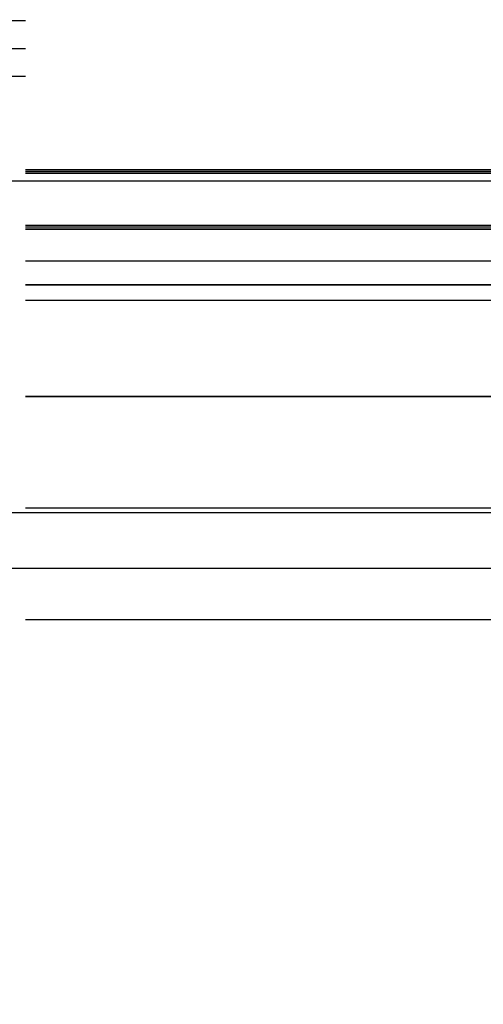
# Model space of a CAD drawing. Header units: millimetres. Extents: x -1690 to 192, y -898 to 54.
# Tile 132 of 256: x -1575 to -1563, y -59 to -35. Entities that reach past the tile are written whole.
import ezdxf

# ---------------------------------------------------------------- set-up
doc = ezdxf.new("R2010")
doc.units = ezdxf.units.MM
doc.header["$MEASUREMENT"] = 0
doc.layers.add('OVIDIO 186x93x72h', color=7, linetype='Continuous')

msp = doc.modelspace()

# ---------------------------------------------------------------- linework, layer by layer
at = {"layer": 'OVIDIO 186x93x72h', "extrusion": (0.235702, -0.235702, 0.942809)}
for points in [[(-1119.043, 1331.694), (-1119.043, 1226.286)], [(-1109.832, 1320.733), (-1109.832, 1216.192)]]:
    msp.add_lwpolyline(points, dxfattribs=at)
at = {"layer": 'OVIDIO 186x93x72h', "extrusion": (-0.114881, 0.045678, 0.992329)}
for points in [[(597.869, -1310.786), (597.869, -1417.642)], [(597.869, -1417.642), (597.869, -1310.786)], [(598.326, -1310.786), (598.326, -1417.642)], [(598.326, -1417.642), (598.326, -1310.786)], [(612.579, -1403.678), (612.579, -1349.273)], [(612.808, -1403.895), (612.808, -1348.704)]]:
    msp.add_lwpolyline(points, dxfattribs=at)
at = {"layer": 'OVIDIO 186x93x72h', "extrusion": (1, 0, 0)}
for points in [[(-34.438, 664.385), (-35.752, 667.013)], [(-35.035, 678.402), (-36.376, 681.085)], [(-36.376, 681.085), (-35.035, 678.402)], [(-35.035, 678.402), (-38.612, 676.613)], [(-39.372, 677.91), (-35.705, 679.744)], [(-39.954, 679.297), (-36.376, 681.085)], [(-36.868, 677.485), (-38.21, 680.169)], [(-38.702, 676.569), (-38.612, 676.613)], [(-38.612, 676.613), (-38.702, 676.569)], [(-44.068, 678.357), (-44.028, 678.278), (-43.985, 678.2), (-43.94, 678.121), (-43.893, 678.043), (-43.844, 677.966), (-43.792, 677.889), (-43.739, 677.812), (-43.683, 677.736), (-43.625, 677.661), (-43.565, 677.587), (-43.502, 677.514), (-43.438, 677.442), (-43.371, 677.371), (-43.302, 677.301), (-43.232, 677.233), (-43.159, 677.166), (-43.084, 677.101), (-43.007, 677.037), (-42.928, 676.975), (-42.847, 676.914), (-42.764, 676.855), (-42.68, 676.799), (-42.594, 676.744), (-42.506, 676.691), (-42.417, 676.641), (-42.326, 676.592), (-42.234, 676.546), (-42.141, 676.503), (-42.046, 676.461), (-41.95, 676.422), (-41.853, 676.386), (-41.755, 676.352), (-41.657, 676.32), (-41.557, 676.291), (-41.457, 676.265), (-41.357, 676.241), (-41.256, 676.22), (-41.154, 676.202), (-41.053, 676.186), (-40.951, 676.173), (-40.849, 676.162), (-40.748, 676.155), (-40.646, 676.149), (-40.545, 676.147), (-40.444, 676.147), (-40.343, 676.149), (-40.243, 676.154), (-40.144, 676.161), (-40.046, 676.171), (-39.948, 676.183), (-39.851, 676.198), (-39.755, 676.214), (-39.66, 676.233), (-39.567, 676.254), (-39.474, 676.278), (-39.383, 676.303), (-39.292, 676.33), (-39.204, 676.359), (-39.116, 676.39), (-39.03, 676.422), (-38.946, 676.457), (-38.863, 676.492), (-38.782, 676.53), (-38.702, 676.569)], [(-40.043, 679.252), (-38.702, 676.569)], [(-38.702, 676.569), (-38.782, 676.53), (-38.863, 676.492), (-38.946, 676.457), (-39.03, 676.422), (-39.116, 676.39), (-39.204, 676.359), (-39.292, 676.33), (-39.383, 676.303), (-39.474, 676.278), (-39.567, 676.254), (-39.66, 676.233), (-39.755, 676.214), (-39.851, 676.198), (-39.948, 676.183), (-40.046, 676.171), (-40.144, 676.161), (-40.243, 676.154), (-40.343, 676.149), (-40.444, 676.147), (-40.545, 676.147), (-40.646, 676.149), (-40.748, 676.155), (-40.849, 676.162), (-40.951, 676.173), (-41.053, 676.186), (-41.154, 676.202), (-41.256, 676.22), (-41.357, 676.241), (-41.457, 676.265), (-41.557, 676.291), (-41.657, 676.32), (-41.755, 676.352), (-41.853, 676.386), (-41.95, 676.422), (-42.046, 676.461), (-42.141, 676.503), (-42.234, 676.546), (-42.326, 676.592), (-42.417, 676.641), (-42.506, 676.691), (-42.594, 676.744), (-42.68, 676.799), (-42.764, 676.855), (-42.847, 676.914), (-42.928, 676.975), (-43.007, 677.037), (-43.084, 677.101), (-43.159, 677.166), (-43.232, 677.233), (-43.302, 677.301), (-43.371, 677.371), (-43.438, 677.442), (-43.502, 677.514), (-43.565, 677.587), (-43.625, 677.661), (-43.683, 677.736), (-43.739, 677.812), (-43.792, 677.889), (-43.844, 677.966), (-43.893, 678.043), (-43.94, 678.121), (-43.985, 678.2), (-44.028, 678.278), (-44.068, 678.357)], [(-38.702, 676.569), (-40.043, 679.252)], [(-42.694, 676.808), (-39.596, 678.357)], [(-39.954, 679.297), (-40.043, 679.252)], [(-40.043, 679.252), (-39.954, 679.297)], [(-41.385, 679.699), (-41.375, 679.679), (-41.364, 679.66), (-41.353, 679.64), (-41.341, 679.621), (-41.329, 679.601), (-41.316, 679.582), (-41.303, 679.563), (-41.289, 679.544), (-41.274, 679.525), (-41.259, 679.507), (-41.243, 679.488), (-41.227, 679.47), (-41.211, 679.453), (-41.193, 679.435), (-41.176, 679.418), (-41.158, 679.401), (-41.139, 679.385), (-41.12, 679.369), (-41.1, 679.353), (-41.08, 679.338), (-41.059, 679.324), (-41.038, 679.309), (-41.016, 679.296), (-40.994, 679.283), (-40.972, 679.27), (-40.949, 679.258), (-40.926, 679.246), (-40.903, 679.235), (-40.879, 679.225), (-40.855, 679.215), (-40.831, 679.206), (-40.807, 679.198), (-40.782, 679.19), (-40.757, 679.183), (-40.732, 679.176), (-40.707, 679.17), (-40.682, 679.165), (-40.656, 679.16), (-40.631, 679.156), (-40.606, 679.153), (-40.58, 679.15), (-40.555, 679.148), (-40.529, 679.147), (-40.504, 679.146), (-40.479, 679.146), (-40.454, 679.147), (-40.429, 679.148), (-40.404, 679.15), (-40.379, 679.153), (-40.355, 679.156), (-40.331, 679.159), (-40.307, 679.163), (-40.283, 679.168), (-40.26, 679.173), (-40.236, 679.179), (-40.214, 679.185), (-40.191, 679.192), (-40.169, 679.199), (-40.147, 679.207), (-40.125, 679.215), (-40.104, 679.224), (-40.084, 679.233), (-40.063, 679.242), (-40.043, 679.252)], [(-40.043, 679.252), (-40.063, 679.242), (-40.084, 679.233), (-40.104, 679.224), (-40.125, 679.215), (-40.147, 679.207), (-40.169, 679.199), (-40.191, 679.192), (-40.214, 679.185), (-40.236, 679.179), (-40.26, 679.173), (-40.283, 679.168), (-40.307, 679.163), (-40.331, 679.159), (-40.355, 679.156), (-40.379, 679.153), (-40.404, 679.15), (-40.429, 679.148), (-40.454, 679.147), (-40.479, 679.146), (-40.504, 679.146), (-40.529, 679.147), (-40.555, 679.148), (-40.58, 679.15), (-40.606, 679.153), (-40.631, 679.156), (-40.656, 679.16), (-40.682, 679.165), (-40.707, 679.17), (-40.732, 679.176), (-40.757, 679.183), (-40.782, 679.19), (-40.807, 679.198), (-40.831, 679.206), (-40.855, 679.215), (-40.879, 679.225), (-40.903, 679.235), (-40.926, 679.246), (-40.949, 679.258), (-40.972, 679.27), (-40.994, 679.283), (-41.016, 679.296), (-41.038, 679.309), (-41.059, 679.324), (-41.08, 679.338), (-41.1, 679.353), (-41.12, 679.369), (-41.139, 679.385), (-41.158, 679.401), (-41.176, 679.418), (-41.193, 679.435), (-41.211, 679.453), (-41.227, 679.47), (-41.243, 679.488), (-41.259, 679.507), (-41.274, 679.525), (-41.289, 679.544), (-41.303, 679.563), (-41.316, 679.582), (-41.329, 679.601), (-41.341, 679.621), (-41.353, 679.64), (-41.364, 679.66), (-41.375, 679.679), (-41.385, 679.699)], [(-42.279, 679.252), (-40.73, 676.153)], [(-44.068, 678.357), (-41.385, 679.699)], [(-47.199, 691.327), (-41.385, 679.699)], [(-41.385, 679.699), (-44.068, 678.357)], [(-41.385, 679.699), (-47.199, 691.327)], [(-48.54, 690.656), (-42.727, 679.028)], [(-49.882, 689.985), (-44.068, 678.357)], [(-44.068, 678.357), (-49.882, 689.985)], [(-46.975, 684.171), (-44.292, 685.513)], [(-47.199, 691.327), (-49.882, 689.985)], [(-49.882, 689.985), (-47.199, 691.327)], [(-50.677, 698.284), (-53.361, 696.942)], [(-55.861, 707.176), (-54.529, 707.842)]]:
    msp.add_lwpolyline(points, dxfattribs=at)
at = {"layer": 'OVIDIO 186x93x72h'}
for points in [[(-1595.675, -35.035), (-1574.438, -35.035)], [(-1595.675, -35.705), (-1574.438, -35.705)], [(-1574.438, -36.376), (-1595.675, -36.376)], [(-1574.438, -38.612), (-1539.438, -38.612)], [(-1539.438, -38.657), (-1574.438, -38.657)], [(-1574.438, -38.702), (-1539.438, -38.702)], [(-1539.438, -38.702), (-1574.438, -38.702)], [(-1588.938, -38.881), (-1525.689, -38.881)], [(-1539.438, -39.954), (-1574.438, -39.954)], [(-1539.438, -39.999), (-1574.438, -39.999)], [(-1539.438, -40.043), (-1574.438, -40.043)], [(-1574.438, -40.043), (-1539.438, -40.043)], [(-1574.438, -40.807), (-1539.438, -40.807)], [(-1574.438, -41.385), (-1539.438, -41.385)], [(-1539.438, -41.385), (-1574.438, -41.385)], [(-1574.438, -41.755), (-1539.438, -41.755)], [(-1539.438, -44.068), (-1574.438, -44.068)], [(-1574.438, -44.068), (-1539.438, -44.068)], [(-1560.228, -46.752), (-1574.438, -46.752)], [(-1588.01, -46.851), (-749.111, -46.851)], [(-1588.01, -48.193), (-749.111, -48.193)], [(-1560.228, -49.435), (-1574.438, -49.435)]]:
    msp.add_lwpolyline(points, dxfattribs=at)
at = {"layer": 'OVIDIO 186x93x72h', "extrusion": (0.003049, 0.326394, 0.945229)}
for points in [[(1574.02, 270.957), (1574.02, 270.912), (1574.019, 270.868), (1574.017, 270.823), (1574.014, 270.777), (1574.01, 270.731), (1574.005, 270.685), (1573.998, 270.639), (1573.991, 270.593), (1573.982, 270.546), (1573.972, 270.499), (1573.961, 270.453), (1573.949, 270.406), (1573.935, 270.359), (1573.921, 270.312), (1573.905, 270.266), (1573.887, 270.219), (1573.869, 270.173), (1573.849, 270.127), (1573.828, 270.081), (1573.806, 270.036), (1573.783, 269.991), (1573.758, 269.947), (1573.732, 269.903), (1573.705, 269.859), (1573.677, 269.816), (1573.648, 269.774), (1573.617, 269.733), (1573.586, 269.692), (1573.553, 269.652), (1573.519, 269.613), (1573.485, 269.574), (1573.449, 269.537), (1573.412, 269.5), (1573.374, 269.465), (1573.336, 269.43), (1573.297, 269.397), (1573.256, 269.365), (1573.215, 269.333), (1573.174, 269.303), (1573.132, 269.274), (1573.089, 269.246), (1573.045, 269.219), (1573.001, 269.194), (1572.957, 269.17), (1572.912, 269.147), (1572.867, 269.125), (1572.821, 269.104), (1572.775, 269.085), (1572.729, 269.067), (1572.683, 269.05), (1572.636, 269.034), (1572.59, 269.02), (1572.543, 269.007), (1572.497, 268.995), (1572.45, 268.984), (1572.404, 268.974), (1572.358, 268.966), (1572.312, 268.958), (1572.266, 268.952), (1572.22, 268.947), (1572.175, 268.943), (1572.13, 268.94), (1572.085, 268.938), (1572.04, 268.937)], [(1572.04, 268.937), (1572.085, 268.938), (1572.13, 268.94), (1572.175, 268.943), (1572.22, 268.947), (1572.266, 268.952), (1572.312, 268.958), (1572.358, 268.966), (1572.404, 268.974), (1572.45, 268.984), (1572.497, 268.995), (1572.543, 269.007), (1572.59, 269.02), (1572.636, 269.034), (1572.683, 269.05), (1572.729, 269.067), (1572.775, 269.085), (1572.821, 269.104), (1572.867, 269.125), (1572.912, 269.147), (1572.957, 269.17), (1573.001, 269.194), (1573.045, 269.219), (1573.089, 269.246), (1573.132, 269.274), (1573.174, 269.303), (1573.215, 269.333), (1573.256, 269.365), (1573.297, 269.397), (1573.336, 269.43), (1573.374, 269.465), (1573.412, 269.5), (1573.449, 269.537), (1573.485, 269.574), (1573.519, 269.613), (1573.553, 269.652), (1573.586, 269.692), (1573.617, 269.733), (1573.648, 269.774), (1573.677, 269.816), (1573.705, 269.859), (1573.732, 269.903), (1573.758, 269.947), (1573.783, 269.991), (1573.806, 270.036), (1573.828, 270.081), (1573.849, 270.127), (1573.869, 270.173), (1573.887, 270.219), (1573.905, 270.266), (1573.921, 270.312), (1573.935, 270.359), (1573.949, 270.406), (1573.961, 270.453), (1573.972, 270.499), (1573.982, 270.546), (1573.991, 270.593), (1573.998, 270.639), (1574.005, 270.685), (1574.01, 270.731), (1574.014, 270.777), (1574.017, 270.823), (1574.019, 270.868), (1574.02, 270.912), (1574.02, 270.957)], [(1574.02, 270.957), (1574.02, 270.907), (1574.019, 270.857), (1574.016, 270.806), (1574.012, 270.756), (1574.007, 270.706), (1574.001, 270.656), (1573.993, 270.606), (1573.984, 270.557), (1573.974, 270.507), (1573.962, 270.458), (1573.95, 270.41), (1573.936, 270.361), (1573.921, 270.314), (1573.905, 270.266), (1573.887, 270.22), (1573.869, 270.173), (1573.849, 270.128), (1573.829, 270.083), (1573.807, 270.038), (1573.785, 269.995), (1573.761, 269.952), (1573.737, 269.91), (1573.711, 269.869), (1573.685, 269.828), (1573.658, 269.789), (1573.63, 269.75), (1573.602, 269.712), (1573.572, 269.675), (1573.542, 269.639), (1573.512, 269.604), (1573.48, 269.57), (1573.449, 269.537), (1573.416, 269.505), (1573.383, 269.473), (1573.348, 269.441), (1573.313, 269.411), (1573.277, 269.381), (1573.239, 269.351), (1573.201, 269.323), (1573.162, 269.295), (1573.122, 269.268), (1573.082, 269.242), (1573.04, 269.216), (1572.998, 269.192), (1572.955, 269.169), (1572.911, 269.146), (1572.866, 269.125), (1572.821, 269.104), (1572.775, 269.085), (1572.729, 269.067), (1572.682, 269.049), (1572.634, 269.033), (1572.586, 269.019), (1572.538, 269.005), (1572.489, 268.993), (1572.44, 268.981), (1572.39, 268.972), (1572.341, 268.963), (1572.291, 268.955), (1572.241, 268.949), (1572.191, 268.944), (1572.141, 268.941), (1572.091, 268.938), (1572.04, 268.937)], [(1572.04, 268.937), (1572.085, 268.938), (1572.13, 268.94), (1572.175, 268.943), (1572.22, 268.947), (1572.266, 268.952), (1572.312, 268.958), (1572.358, 268.966), (1572.404, 268.974), (1572.45, 268.984), (1572.497, 268.995), (1572.543, 269.007), (1572.59, 269.02), (1572.636, 269.034), (1572.683, 269.05), (1572.729, 269.067), (1572.775, 269.085), (1572.821, 269.104), (1572.867, 269.125), (1572.912, 269.147), (1572.957, 269.17), (1573.001, 269.194), (1573.045, 269.219), (1573.089, 269.246), (1573.132, 269.274), (1573.174, 269.303), (1573.215, 269.333), (1573.256, 269.365), (1573.297, 269.397), (1573.336, 269.43), (1573.374, 269.465), (1573.412, 269.5), (1573.449, 269.537), (1573.485, 269.574), (1573.519, 269.613), (1573.553, 269.652), (1573.586, 269.692), (1573.617, 269.733), (1573.648, 269.774), (1573.677, 269.816), (1573.705, 269.859), (1573.732, 269.903), (1573.758, 269.947), (1573.783, 269.991), (1573.806, 270.036), (1573.828, 270.081), (1573.849, 270.127), (1573.869, 270.173), (1573.887, 270.219), (1573.905, 270.266), (1573.921, 270.312), (1573.935, 270.359), (1573.949, 270.406), (1573.961, 270.453), (1573.972, 270.499), (1573.982, 270.546), (1573.991, 270.593), (1573.998, 270.639), (1574.005, 270.685), (1574.01, 270.731), (1574.014, 270.777), (1574.017, 270.823), (1574.019, 270.868), (1574.02, 270.912), (1574.02, 270.957)], [(1574.02, 270.957), (1574.02, 270.912), (1574.019, 270.868), (1574.017, 270.823), (1574.014, 270.777), (1574.01, 270.731), (1574.005, 270.685), (1573.998, 270.639), (1573.991, 270.593), (1573.982, 270.546), (1573.972, 270.499), (1573.961, 270.453), (1573.949, 270.406), (1573.935, 270.359), (1573.921, 270.312), (1573.905, 270.266), (1573.887, 270.219), (1573.869, 270.173), (1573.849, 270.127), (1573.828, 270.081), (1573.806, 270.036), (1573.783, 269.991), (1573.758, 269.947), (1573.732, 269.903), (1573.705, 269.859), (1573.677, 269.816), (1573.648, 269.774), (1573.617, 269.733), (1573.586, 269.692), (1573.553, 269.652), (1573.519, 269.613), (1573.485, 269.574), (1573.449, 269.537), (1573.412, 269.5), (1573.374, 269.465), (1573.336, 269.43), (1573.297, 269.397), (1573.256, 269.365), (1573.215, 269.333), (1573.174, 269.303), (1573.132, 269.274), (1573.089, 269.246), (1573.045, 269.219), (1573.001, 269.194), (1572.957, 269.17), (1572.912, 269.147), (1572.867, 269.125), (1572.821, 269.104), (1572.775, 269.085), (1572.729, 269.067), (1572.683, 269.05), (1572.636, 269.034), (1572.59, 269.02), (1572.543, 269.007), (1572.497, 268.995), (1572.45, 268.984), (1572.404, 268.974), (1572.358, 268.966), (1572.312, 268.958), (1572.266, 268.952), (1572.22, 268.947), (1572.175, 268.943), (1572.13, 268.94), (1572.085, 268.938), (1572.04, 268.937)], [(1574.011, 271.927), (1574.011, 271.974), (1574.012, 272.022), (1574.014, 272.069), (1574.017, 272.117), (1574.021, 272.166), (1574.027, 272.214), (1574.033, 272.263), (1574.04, 272.313), (1574.049, 272.362), (1574.059, 272.411), (1574.07, 272.461), (1574.082, 272.51), (1574.096, 272.56), (1574.11, 272.609), (1574.126, 272.658), (1574.144, 272.707), (1574.162, 272.756), (1574.182, 272.805), (1574.203, 272.853), (1574.225, 272.901), (1574.248, 272.949), (1574.273, 272.996), (1574.298, 273.042), (1574.325, 273.088), (1574.354, 273.134), (1574.383, 273.178), (1574.413, 273.222), (1574.445, 273.265), (1574.478, 273.308), (1574.511, 273.349), (1574.546, 273.39), (1574.582, 273.429), (1574.619, 273.468), (1574.656, 273.505), (1574.695, 273.542), (1574.734, 273.577), (1574.774, 273.611), (1574.815, 273.644), (1574.857, 273.676), (1574.899, 273.707), (1574.942, 273.737), (1574.985, 273.765), (1575.029, 273.792), (1575.074, 273.817), (1575.118, 273.842), (1575.164, 273.865), (1575.209, 273.887), (1575.255, 273.907), (1575.301, 273.926), (1575.347, 273.944), (1575.394, 273.96), (1575.44, 273.976), (1575.487, 273.99), (1575.533, 274.002), (1575.58, 274.014), (1575.626, 274.024), (1575.673, 274.033), (1575.719, 274.041), (1575.765, 274.047), (1575.81, 274.052), (1575.856, 274.057), (1575.901, 274.06), (1575.945, 274.062), (1575.99, 274.063)], [(1575.99, 274.063), (1575.945, 274.062), (1575.901, 274.06), (1575.856, 274.057), (1575.81, 274.052), (1575.765, 274.047), (1575.719, 274.041), (1575.673, 274.033), (1575.626, 274.024), (1575.58, 274.014), (1575.533, 274.002), (1575.487, 273.99), (1575.44, 273.976), (1575.394, 273.96), (1575.347, 273.944), (1575.301, 273.926), (1575.255, 273.907), (1575.209, 273.887), (1575.164, 273.865), (1575.118, 273.842), (1575.074, 273.817), (1575.029, 273.792), (1574.985, 273.765), (1574.942, 273.737), (1574.899, 273.707), (1574.857, 273.676), (1574.815, 273.644), (1574.774, 273.611), (1574.734, 273.577), (1574.695, 273.542), (1574.656, 273.505), (1574.619, 273.468), (1574.582, 273.429), (1574.546, 273.39), (1574.511, 273.349), (1574.478, 273.308), (1574.445, 273.265), (1574.413, 273.222), (1574.383, 273.178), (1574.354, 273.134), (1574.325, 273.088), (1574.298, 273.042), (1574.273, 272.996), (1574.248, 272.949), (1574.225, 272.901), (1574.203, 272.853), (1574.182, 272.805), (1574.162, 272.756), (1574.144, 272.707), (1574.126, 272.658), (1574.11, 272.609), (1574.096, 272.56), (1574.082, 272.51), (1574.07, 272.461), (1574.059, 272.411), (1574.049, 272.362), (1574.04, 272.313), (1574.033, 272.263), (1574.027, 272.214), (1574.021, 272.166), (1574.017, 272.117), (1574.014, 272.069), (1574.012, 272.022), (1574.011, 271.974), (1574.011, 271.927)], [(1574.006, 272.445), (1574.006, 272.492), (1574.007, 272.539), (1574.009, 272.587), (1574.012, 272.635), (1574.016, 272.684), (1574.021, 272.732), (1574.028, 272.781), (1574.035, 272.83), (1574.044, 272.88), (1574.054, 272.929), (1574.065, 272.979), (1574.077, 273.028), (1574.091, 273.078), (1574.105, 273.127), (1574.121, 273.176), (1574.138, 273.225), (1574.157, 273.274), (1574.177, 273.323), (1574.197, 273.371), (1574.22, 273.419), (1574.243, 273.467), (1574.267, 273.514), (1574.293, 273.56), (1574.32, 273.606), (1574.348, 273.651), (1574.378, 273.696), (1574.408, 273.74), (1574.44, 273.783), (1574.472, 273.825), (1574.506, 273.867), (1574.541, 273.907), (1574.577, 273.947), (1574.613, 273.986), (1574.651, 274.023), (1574.689, 274.06), (1574.729, 274.095), (1574.769, 274.129), (1574.81, 274.162), (1574.851, 274.194), (1574.894, 274.225), (1574.937, 274.254), (1574.98, 274.283), (1575.024, 274.31), (1575.068, 274.335), (1575.113, 274.36), (1575.159, 274.383), (1575.204, 274.404), (1575.25, 274.425), (1575.296, 274.444), (1575.342, 274.462), (1575.389, 274.478), (1575.435, 274.494), (1575.482, 274.508), (1575.528, 274.52), (1575.575, 274.532), (1575.621, 274.542), (1575.667, 274.551), (1575.713, 274.558), (1575.759, 274.565), (1575.805, 274.57), (1575.85, 274.575), (1575.896, 274.578), (1575.94, 274.58), (1575.985, 274.581)], [(1575.985, 274.581), (1575.94, 274.58), (1575.896, 274.578), (1575.85, 274.575), (1575.805, 274.57), (1575.759, 274.565), (1575.713, 274.558), (1575.667, 274.551), (1575.621, 274.542), (1575.575, 274.532), (1575.528, 274.52), (1575.482, 274.508), (1575.435, 274.494), (1575.389, 274.478), (1575.342, 274.462), (1575.296, 274.444), (1575.25, 274.425), (1575.204, 274.404), (1575.159, 274.383), (1575.113, 274.36), (1575.068, 274.335), (1575.024, 274.31), (1574.98, 274.283), (1574.937, 274.254), (1574.894, 274.225), (1574.851, 274.194), (1574.81, 274.162), (1574.769, 274.129), (1574.729, 274.095), (1574.689, 274.06), (1574.651, 274.023), (1574.613, 273.986), (1574.577, 273.947), (1574.541, 273.907), (1574.506, 273.867), (1574.472, 273.825), (1574.44, 273.783), (1574.408, 273.74), (1574.378, 273.696), (1574.348, 273.651), (1574.32, 273.606), (1574.293, 273.56), (1574.267, 273.514), (1574.243, 273.467), (1574.22, 273.419), (1574.197, 273.371), (1574.177, 273.323), (1574.157, 273.274), (1574.138, 273.225), (1574.121, 273.176), (1574.105, 273.127), (1574.091, 273.078), (1574.077, 273.028), (1574.065, 272.979), (1574.054, 272.929), (1574.044, 272.88), (1574.035, 272.83), (1574.028, 272.781), (1574.021, 272.732), (1574.016, 272.684), (1574.012, 272.635), (1574.009, 272.587), (1574.007, 272.539), (1574.006, 272.492), (1574.006, 272.445)]]:
    msp.add_lwpolyline(points, dxfattribs=at)
at = {"layer": 'OVIDIO 186x93x72h', "extrusion": (0.999995, -0.000995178, -0.002882)}
for points in [[(-37.207, 673.649), (-37.697, 672.231)], [(-37.697, 672.231), (-37.207, 673.649)], [(-38.252, 672.423), (-37.762, 673.841)], [(-40.293, 673.128), (-39.803, 674.545)]]:
    msp.add_lwpolyline(points, dxfattribs=at)
at = {"layer": 'OVIDIO 186x93x72h', "extrusion": (-2.56846e-05, 1, 8.30777e-08)}
for points in [[(1572.443, 678.184), (1541.443, 678.083)], [(1541.443, 678.083), (1572.443, 678.184)], [(1541.445, 677.374), (1572.445, 677.475)], [(1541.448, 676.665), (1572.447, 676.766)], [(1572.447, 676.766), (1541.448, 676.665)]]:
    msp.add_lwpolyline(points, dxfattribs=at)
at = {"layer": 'OVIDIO 186x93x72h', "extrusion": (0.999995, -0.000995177, -0.002882)}
for points in [[(-39.1, 674.303), (-39.589, 672.885)], [(-39.589, 672.885), (-39.1, 674.303)]]:
    msp.add_lwpolyline(points, dxfattribs=at)
at = {"layer": 'OVIDIO 186x93x72h', "extrusion": (0.999999, 0.001021, -0.000352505)}
for points in [[(-37.332, 678.774), (-35.926, 678.288)], [(-35.926, 678.288), (-37.332, 678.774)], [(-36.17, 677.579), (-37.332, 677.98)], [(-36.415, 676.87), (-37.332, 677.187)], [(-37.332, 677.187), (-36.415, 676.87)]]:
    msp.add_lwpolyline(points, dxfattribs=at)
at = {"layer": 'OVIDIO 186x93x72h', "extrusion": (0, 1, 0)}
for points in [[(1588.938, 679.61), (1525.689, 679.61)], [(1525.689, 679.61), (1588.938, 679.61)], [(1566.794, 667.013), (1568.108, 664.385)], [(1525.689, 678.939), (1588.938, 678.939)], [(1588.938, 678.939), (1525.689, 678.939)], [(1569.724, 707.842), (1568.393, 707.176)], [(749.111, 715.964), (1577.444, 715.964)], [(1577.444, 715.964), (749.111, 715.964)], [(1577.444, 715.293), (749.111, 715.293)], [(749.111, 715.293), (1577.444, 715.293)], [(749.111, 715.874), (1576.04, 715.874)], [(1576.04, 715.874), (749.111, 715.874)], [(749.111, 717.374), (1576.04, 717.374)], [(1576.04, 717.374), (749.111, 717.374)]]:
    msp.add_lwpolyline(points, dxfattribs=at)
at = {"layer": 'OVIDIO 186x93x72h', "extrusion": (0.003235, 1.55701e-05, 0.999995)}
msp.add_lwpolyline([(-1578.627, -40.95), (-1578.577, -40.95), (-1578.527, -40.948), (-1578.477, -40.945), (-1578.427, -40.94), (-1578.377, -40.935), (-1578.327, -40.928), (-1578.277, -40.919), (-1578.227, -40.91), (-1578.178, -40.899), (-1578.129, -40.887), (-1578.081, -40.874), (-1578.033, -40.86), (-1577.985, -40.844), (-1577.938, -40.828), (-1577.891, -40.81), (-1577.845, -40.791), (-1577.8, -40.771), (-1577.755, -40.75), (-1577.711, -40.728), (-1577.667, -40.705), (-1577.625, -40.681), (-1577.583, -40.656), (-1577.542, -40.63), (-1577.502, -40.604), (-1577.463, -40.576), (-1577.424, -40.548), (-1577.387, -40.519), (-1577.35, -40.489), (-1577.314, -40.459), (-1577.28, -40.428), (-1577.246, -40.397), (-1577.213, -40.364), (-1577.181, -40.332), (-1577.149, -40.298), (-1577.118, -40.263), (-1577.088, -40.227), (-1577.058, -40.191), (-1577.03, -40.153), (-1577.001, -40.115), (-1576.974, -40.076), (-1576.947, -40.035), (-1576.921, -39.994), (-1576.897, -39.953), (-1576.873, -39.91), (-1576.849, -39.867), (-1576.827, -39.823), (-1576.806, -39.778), (-1576.786, -39.732), (-1576.768, -39.686), (-1576.75, -39.64), (-1576.733, -39.592), (-1576.718, -39.545), (-1576.703, -39.497), (-1576.69, -39.448), (-1576.678, -39.399), (-1576.668, -39.35), (-1576.658, -39.301), (-1576.65, -39.251), (-1576.643, -39.201), (-1576.637, -39.151), (-1576.633, -39.101), (-1576.63, -39.051), (-1576.628, -39), (-1576.627, -38.95)], dxfattribs=at)
at = {"layer": 'OVIDIO 186x93x72h', "extrusion": (-5.03619e-08, 1, -1.557e-05)}
for points in [[(1574.443, 677.741), (1574.438, 679.328)], [(1574.438, 679.328), (1574.443, 677.741)]]:
    msp.add_lwpolyline(points, dxfattribs=at)
at = {"layer": 'OVIDIO 186x93x72h', "extrusion": (0, 0.894427, 0.447214)}
for points in [[(1563.438, 650.449), (1563.682, 650.447), (1563.929, 650.438), (1564.177, 650.424), (1564.427, 650.405), (1564.678, 650.379), (1564.931, 650.348), (1565.185, 650.31), (1565.44, 650.266), (1565.696, 650.215), (1565.952, 650.158), (1566.208, 650.095), (1566.465, 650.025), (1566.721, 649.948), (1566.977, 649.864), (1567.233, 649.774), (1567.487, 649.677), (1567.741, 649.573), (1567.992, 649.462), (1568.242, 649.345), (1568.49, 649.22), (1568.736, 649.089), (1568.98, 648.952), (1569.22, 648.807), (1569.458, 648.656), (1569.692, 648.499), (1569.922, 648.335), (1570.149, 648.165), (1570.372, 647.989), (1570.59, 647.807), (1570.804, 647.619), (1571.012, 647.426), (1571.216, 647.227), (1571.415, 647.023), (1571.608, 646.815), (1571.796, 646.601), (1571.978, 646.383), (1572.154, 646.16), (1572.324, 645.933), (1572.488, 645.703), (1572.645, 645.469), (1572.796, 645.231), (1572.941, 644.991), (1573.078, 644.747), (1573.209, 644.502), (1573.334, 644.253), (1573.451, 644.003), (1573.562, 643.752), (1573.666, 643.498), (1573.763, 643.244), (1573.853, 642.988), (1573.937, 642.732), (1574.014, 642.476), (1574.084, 642.219), (1574.147, 641.963), (1574.204, 641.707), (1574.255, 641.451), (1574.299, 641.196), (1574.337, 640.942), (1574.368, 640.689), (1574.394, 640.438), (1574.413, 640.188), (1574.427, 639.94), (1574.436, 639.693), (1574.438, 639.449)], [(1574.438, 639.449), (1574.436, 639.693), (1574.427, 639.94), (1574.413, 640.188), (1574.394, 640.438), (1574.368, 640.689), (1574.337, 640.942), (1574.299, 641.196), (1574.255, 641.451), (1574.204, 641.707), (1574.147, 641.963), (1574.084, 642.219), (1574.014, 642.476), (1573.937, 642.732), (1573.853, 642.988), (1573.763, 643.244), (1573.666, 643.498), (1573.562, 643.752), (1573.451, 644.003), (1573.334, 644.253), (1573.209, 644.502), (1573.078, 644.747), (1572.941, 644.991), (1572.796, 645.231), (1572.645, 645.469), (1572.488, 645.703), (1572.324, 645.933), (1572.154, 646.16), (1571.978, 646.383), (1571.796, 646.601), (1571.608, 646.815), (1571.415, 647.023), (1571.216, 647.227), (1571.012, 647.426), (1570.804, 647.619), (1570.59, 647.807), (1570.372, 647.989), (1570.149, 648.165), (1569.922, 648.335), (1569.692, 648.499), (1569.458, 648.656), (1569.22, 648.807), (1568.98, 648.952), (1568.736, 649.089), (1568.49, 649.22), (1568.242, 649.345), (1567.992, 649.462), (1567.741, 649.573), (1567.487, 649.677), (1567.233, 649.774), (1566.977, 649.864), (1566.721, 649.948), (1566.465, 650.025), (1566.208, 650.095), (1565.952, 650.158), (1565.696, 650.215), (1565.44, 650.266), (1565.185, 650.31), (1564.931, 650.348), (1564.678, 650.379), (1564.427, 650.405), (1564.177, 650.424), (1563.929, 650.438), (1563.682, 650.447), (1563.438, 650.449)], [(1574.438, 639.449), (1574.435, 639.714), (1574.425, 639.979), (1574.409, 640.245), (1574.387, 640.512), (1574.358, 640.779), (1574.322, 641.046), (1574.279, 641.313), (1574.23, 641.58), (1574.174, 641.845), (1574.112, 642.11), (1574.042, 642.374), (1573.967, 642.636), (1573.884, 642.896), (1573.795, 643.155), (1573.7, 643.411), (1573.598, 643.665), (1573.49, 643.916), (1573.376, 644.165), (1573.256, 644.41), (1573.13, 644.652), (1572.998, 644.89), (1572.861, 645.125), (1572.718, 645.356), (1572.57, 645.582), (1572.417, 645.804), (1572.258, 646.022), (1572.095, 646.236), (1571.928, 646.444), (1571.756, 646.647), (1571.58, 646.846), (1571.4, 647.039), (1571.216, 647.227), (1571.028, 647.411), (1570.835, 647.591), (1570.636, 647.767), (1570.433, 647.939), (1570.225, 648.106), (1570.011, 648.269), (1569.793, 648.428), (1569.571, 648.581), (1569.345, 648.729), (1569.114, 648.872), (1568.879, 649.009), (1568.641, 649.141), (1568.399, 649.267), (1568.154, 649.387), (1567.905, 649.501), (1567.654, 649.609), (1567.4, 649.711), (1567.144, 649.806), (1566.885, 649.895), (1566.625, 649.978), (1566.363, 650.053), (1566.099, 650.123), (1565.834, 650.185), (1565.569, 650.241), (1565.302, 650.29), (1565.035, 650.333), (1564.768, 650.369), (1564.501, 650.398), (1564.234, 650.42), (1563.968, 650.436), (1563.703, 650.446), (1563.438, 650.449)], [(1563.438, 650.449), (1563.682, 650.447), (1563.929, 650.438), (1564.177, 650.424), (1564.427, 650.405), (1564.678, 650.379), (1564.931, 650.348), (1565.185, 650.31), (1565.44, 650.266), (1565.696, 650.215), (1565.952, 650.158), (1566.208, 650.095), (1566.465, 650.025), (1566.721, 649.948), (1566.977, 649.864), (1567.233, 649.774), (1567.487, 649.677), (1567.741, 649.573), (1567.992, 649.462), (1568.242, 649.345), (1568.49, 649.22), (1568.736, 649.089), (1568.98, 648.952), (1569.22, 648.807), (1569.458, 648.656), (1569.692, 648.499), (1569.922, 648.335), (1570.149, 648.165), (1570.372, 647.989), (1570.59, 647.807), (1570.804, 647.619), (1571.012, 647.426), (1571.216, 647.227), (1571.415, 647.023), (1571.608, 646.815), (1571.796, 646.601), (1571.978, 646.383), (1572.154, 646.16), (1572.324, 645.933), (1572.488, 645.703), (1572.645, 645.469), (1572.796, 645.231), (1572.941, 644.991), (1573.078, 644.747), (1573.209, 644.502), (1573.334, 644.253), (1573.451, 644.003), (1573.562, 643.752), (1573.666, 643.498), (1573.763, 643.244), (1573.853, 642.988), (1573.937, 642.732), (1574.014, 642.476), (1574.084, 642.219), (1574.147, 641.963), (1574.204, 641.707), (1574.255, 641.451), (1574.299, 641.196), (1574.337, 640.942), (1574.368, 640.689), (1574.394, 640.438), (1574.413, 640.188), (1574.427, 639.94), (1574.436, 639.693), (1574.438, 639.449)], [(1574.438, 639.449), (1574.436, 639.693), (1574.427, 639.94), (1574.413, 640.188), (1574.394, 640.438), (1574.368, 640.689), (1574.337, 640.942), (1574.299, 641.196), (1574.255, 641.451), (1574.204, 641.707), (1574.147, 641.963), (1574.084, 642.219), (1574.014, 642.476), (1573.937, 642.732), (1573.853, 642.988), (1573.763, 643.244), (1573.666, 643.498), (1573.562, 643.752), (1573.451, 644.003), (1573.334, 644.253), (1573.209, 644.502), (1573.078, 644.747), (1572.941, 644.991), (1572.796, 645.231), (1572.645, 645.469), (1572.488, 645.703), (1572.324, 645.933), (1572.154, 646.16), (1571.978, 646.383), (1571.796, 646.601), (1571.608, 646.815), (1571.415, 647.023), (1571.216, 647.227), (1571.012, 647.426), (1570.804, 647.619), (1570.59, 647.807), (1570.372, 647.989), (1570.149, 648.165), (1569.922, 648.335), (1569.692, 648.499), (1569.458, 648.656), (1569.22, 648.807), (1568.98, 648.952), (1568.736, 649.089), (1568.49, 649.22), (1568.242, 649.345), (1567.992, 649.462), (1567.741, 649.573), (1567.487, 649.677), (1567.233, 649.774), (1566.977, 649.864), (1566.721, 649.948), (1566.465, 650.025), (1566.208, 650.095), (1565.952, 650.158), (1565.696, 650.215), (1565.44, 650.266), (1565.185, 650.31), (1564.931, 650.348), (1564.678, 650.379), (1564.427, 650.405), (1564.177, 650.424), (1563.929, 650.438), (1563.682, 650.447), (1563.438, 650.449)]]:
    msp.add_lwpolyline(points, dxfattribs=at)

doc.saveas('drawing.dxf')
